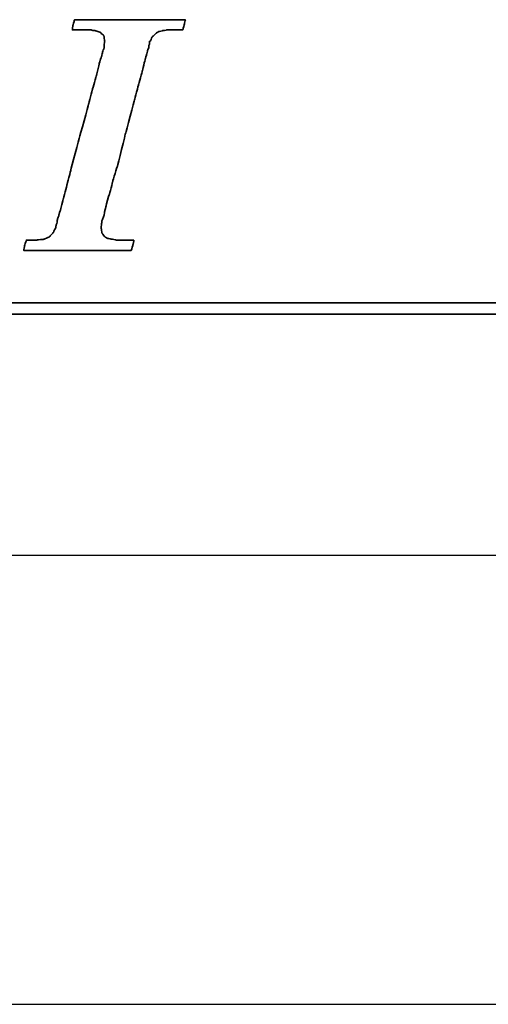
# Model space of a CAD drawing. Header units: millimetres. Extents: x -257 to 3135, y -1556 to 860.
# Tile 131 of 256: x 48 to 56, y -1004 to -986. Entities that reach past the tile are written whole.
import ezdxf
from ezdxf.lldxf.tags import DXFTag

# ---------------------------------------------------------------- set-up
doc = ezdxf.new("R2010")
doc.units = ezdxf.units.MM
doc.layers.get('0').update_dxf_attribs({"linetype": 'CONTINUOUS'})
doc.layers.add('DIM', color=4, linetype='CONTINUOUS')
doc.layers.add('layer 1', color=7, linetype='CONTINUOUS')
tags = doc.linetypes.add('DASHED', pattern=[25.72, 12.86, -12.86]).pattern_tags.tags
tags[6:7] = [DXFTag(74, 4), DXFTag(75, 0), DXFTag(340, '0'), DXFTag(46, 0.0), DXFTag(50, 0.0), DXFTag(44, 0.0), DXFTag(45, 0.0)]
tags[4:5] = [DXFTag(74, 4), DXFTag(75, 0), DXFTag(340, '0'), DXFTag(46, 0.0), DXFTag(50, 0.0), DXFTag(44, 0.0), DXFTag(45, 0.0)]

# ---------------------------------------------------------------- blocks, each defined once
blk = doc.blocks.new('TBI MOTION logo(完整正式版)')
at = {"layer": 'layer 1', "color": 22, "lineweight": 35}
for points, knots in [([(-40.59125, -7.94375), (-40.59125, -7.94375), (-40.97375, -7.94375), (-40.97375, -7.94375), (-40.97375, -7.94375), (-40.97375, -7.94375), (-41.38125, -7.94375), (-41.38125, -7.94375), (-41.38125, -7.94375), (-41.38125, -7.94375), (-41.54875, -7.94375), (-41.54875, -7.94375), (-41.54875, -7.94375), (-41.54875, -7.94375), (-41.59875, -7.94375), (-41.59875, -7.94375), (-41.59875, -7.94375), (-41.59875, -7.94375), (-41.88375, -7.94375), (-41.88375, -7.94375), (-41.88375, -7.94375), (-41.88375, -7.94375), (-41.90875, -7.91875), (-41.90875, -7.91875), (-41.90875, -7.91875), (-41.90875, -7.91875), (-42.19875, -7.87125), (-42.19875, -7.87125), (-42.19875, -7.87125), (-42.19875, -7.87125), (-42.43875, -7.82375), (-42.43875, -7.82375), (-42.43875, -7.82375), (-42.43875, -7.82375), (-42.45875, -7.82375), (-42.45875, -7.82375), (-42.45875, -7.82375), (-42.45875, -7.82375), (-42.48625, -7.82375), (-42.48625, -7.82375), (-42.48625, -7.82375), (-42.48625, -7.82375), (-42.67625, -7.72375), (-42.67625, -7.72375), (-42.67625, -7.72375), (-42.67625, -7.72375), (-42.70125, -7.70375), (-42.70125, -7.70375), (-42.70125, -7.70375), (-42.70125, -7.70375), (-42.72375, -7.67875), (-42.72375, -7.67875), (-42.72375, -7.67875), (-42.72375, -7.67875), (-42.86875, -7.48875), (-42.86875, -7.48875), (-42.86875, -7.48875), (-42.86875, -7.48875), (-42.89375, -7.43875), (-42.89375, -7.43875), (-42.89375, -7.43875), (-42.89375, -7.43875), (-42.91875, -7.38875), (-42.91875, -7.38875), (-42.91875, -7.38875), (-42.91875, -7.38875), (-42.93875, -7.12875), (-42.93875, -7.12875), (-42.93875, -7.12875), (-42.93875, -7.12875), (-42.96375, -7.10375), (-42.96375, -7.10375), (-42.96375, -7.10375), (-42.96375, -7.10375), (-42.96375, -7.05375), (-42.96375, -7.05375), (-42.96375, -7.05375), (-42.96375, -7.05375), (-42.96375, -7.00875), (-42.96375, -7.00875), (-42.96375, -7.00875), (-42.96375, -7.00875), (-42.91875, -6.69625), (-42.91875, -6.69625), (-42.91875, -6.69625), (-42.91875, -6.69625), (-42.91875, -6.62375), (-42.91875, -6.62375), (-42.91875, -6.62375), (-42.91875, -6.62375), (-42.91875, -6.59625), (-42.91875, -6.59625), (-42.91875, -6.59625), (-42.91875, -6.59625), (-42.91875, -6.57375), (-42.91875, -6.57375), (-42.91875, -6.57375), (-42.91875, -6.57375), (-42.91875, -6.52875), (-42.91875, -6.52875), (-42.91875, -6.52875), (-42.91875, -6.52875), (-42.89375, -6.50375), (-42.89375, -6.50375), (-42.89375, -6.50375), (-42.89375, -6.50375), (-42.84375, -6.38375), (-42.84375, -6.38375), (-42.84375, -6.38375), (-42.84375, -6.38375), (-42.84375, -6.35875), (-42.84375, -6.35875), (-42.84375, -6.35875), (-42.84375, -6.35875), (-42.74625, -6.14375), (-42.74625, -6.14375), (-42.74625, -6.14375), (-42.74625, -6.14375), (-42.70125, -5.85375), (-42.70125, -5.85375), (-42.70125, -5.85375), (-42.70125, -5.85375), (-42.60375, -5.47125), (-42.60375, -5.47125), (-42.60375, -5.47125), (-42.60375, -5.47125), (-42.60375, -5.44875), (-42.60375, -5.44875), (-42.60375, -5.44875), (-42.60375, -5.44875), (-42.38875, -4.67875), (-42.38875, -4.67875), (-42.38875, -4.67875), (-42.38875, -4.67875), (-42.36375, -4.65375), (-42.36375, -4.65375), (-42.36375, -4.65375), (-42.36375, -4.65375), (-42.12375, -3.69625), (-42.12375, -3.69625), (-42.12375, -3.69625), (-42.12375, -3.69625), (-42.12375, -3.67374), (-42.12375, -3.67374), (-42.12375, -3.67374), (-42.12375, -3.67374), (-41.78875, -2.59374), (-41.78875, -2.59374), (-41.78875, -2.59374), (-41.78875, -2.59374), (-41.18875, -0.19375), (-41.18875, -0.19375), (-41.18875, -0.19375), (-41.18875, -0.19375), (-40.54375, 2.20624), (-40.54375, 2.20624), (-40.54375, 2.20624), (-40.54375, 2.20624), (-40.25375, 3.30875), (-40.25375, 3.30875), (-40.25375, 3.30875), (-40.25375, 3.30875), (-39.98875, 4.27125), (-39.98875, 4.27125), (-39.98875, 4.27125), (-39.98875, 4.27125), (-39.77375, 5.13125), (-39.77375, 5.13125), (-39.77375, 5.13125), (-39.77375, 5.13125), (-39.67875, 5.47125), (-39.67875, 5.47125), (-39.67875, 5.47125), (-39.67875, 5.47125), (-39.60375, 5.75625), (-39.60375, 5.75625), (-39.60375, 5.75625), (-39.60375, 5.75625), (-39.60375, 5.78125), (-39.60375, 5.78125), (-39.60375, 5.78125), (-39.60375, 5.78125), (-39.50875, 5.97125), (-39.50875, 5.97125), (-39.50875, 5.97125), (-39.50875, 5.97125), (-39.50875, 6.13875), (-39.50875, 6.13875), (-39.50875, 6.13875), (-39.50875, 6.13875), (-39.48625, 6.16625), (-39.48625, 6.16625), (-39.48625, 6.16625), (-39.48625, 6.16625), (-39.46125, 6.28625), (-39.46125, 6.28625), (-39.46125, 6.28625), (-39.46125, 6.28625), (-39.46125, 6.42625), (-39.46125, 6.42625), (-39.46125, 6.42625), (-39.46125, 6.42625), (-39.41375, 6.42625), (-39.41375, 6.42625), (-39.41375, 6.42625), (-39.41375, 6.42625), (-39.29375, 6.69125), (-39.29375, 6.69125), (-39.29375, 6.69125), (-39.29375, 6.69125), (-39.26875, 6.74125), (-39.26875, 6.74125), (-39.26875, 6.74125), (-39.26875, 6.74125), (-39.24375, 6.76625), (-39.24375, 6.76625), (-39.24375, 6.76625), (-39.24375, 6.76625), (-38.98375, 7.00624), (-38.98375, 7.00624), (-38.98375, 7.00624), (-38.98375, 7.00624), (-38.95625, 7.02624), (-38.95625, 7.02624), (-38.95625, 7.02624), (-38.95625, 7.02624), (-38.78875, 7.12624), (-38.78875, 7.12624), (-38.78875, 7.12624), (-38.78875, 7.12624), (-38.76375, 7.12624), (-38.76375, 7.12624), (-38.76375, 7.12624), (-38.76375, 7.12624), (-38.74375, 7.12624), (-38.74375, 7.12624), (-38.74375, 7.12624), (-38.74375, 7.12624), (-38.52875, 7.17125), (-38.52875, 7.17125), (-38.52875, 7.17125), (-38.52875, 7.17125), (-38.52875, 7.19624), (-38.52875, 7.19624), (-38.52875, 7.19624), (-38.52875, 7.19624), (-38.50375, 7.19624), (-38.50375, 7.19624), (-38.50375, 7.19624), (-38.50375, 7.19624), (-38.26125, 7.21875), (-38.26125, 7.21875), (-38.26125, 7.21875), (-38.26125, 7.21875), (-38.23875, 7.24624), (-38.23875, 7.24624), (-38.23875, 7.24624), (-38.23875, 7.24624), (-38.21625, 7.24624), (-38.21625, 7.24624), (-38.21625, 7.24624), (-38.21625, 7.24624), (-38.18875, 7.24624), (-38.18875, 7.24624), (-38.18875, 7.24624), (-38.18875, 7.24624), (-37.90375, 7.24624), (-37.90375, 7.24624), (-37.90375, 7.24624), (-37.90375, 7.24624), (-37.85375, 7.24624), (-37.85375, 7.24624), (-37.85375, 7.24624), (-37.85375, 7.24624), (-37.75875, 7.24624), (-37.75875, 7.24624), (-37.75875, 7.24624), (-37.75875, 7.24624), (-37.42375, 7.24624), (-37.42375, 7.24624), (-37.42375, 7.24624), (-37.42375, 7.24624), (-37.08875, 7.24624), (-37.08875, 7.24624), (-37.08875, 7.24624), (-37.08875, 7.24624), (-37.06375, 7.24624), (-37.06375, 7.24624), (-37.06375, 7.24624), (-37.06375, 7.24624), (-37.06375, 7.26624), (-37.06375, 7.26624), (-37.06375, 7.26624), (-37.06375, 7.26624), (-37.03875, 7.29125), (-37.03875, 7.29125), (-37.03875, 7.29125), (-37.03875, 7.29125), (-37.03875, 7.31625), (-37.03875, 7.31625), (-37.03875, 7.31625), (-37.03875, 7.31625), (-36.94125, 7.67625), (-36.94125, 7.67625), (-36.94125, 7.67625), (-36.94125, 7.67625), (-36.86875, 7.98625), (-36.86875, 7.98625), (-36.86875, 7.98625), (-36.86875, 7.98625), (-36.98875, 7.98625), (-36.98875, 7.98625), (-36.98875, 7.98625), (-36.98875, 7.98625), (-37.42375, 7.98625), (-37.42375, 7.98625), (-37.42375, 7.98625), (-37.42375, 7.98625), (-37.94875, 7.98625), (-37.94875, 7.98625), (-37.94875, 7.98625), (-37.94875, 7.98625), (-38.57375, 7.98625), (-38.57375, 7.98625), (-38.57375, 7.98625), (-38.57375, 7.98625), (-39.29375, 7.98625), (-39.29375, 7.98625), (-39.29375, 7.98625), (-39.29375, 7.98625), (-40.82875, 7.98625), (-40.82875, 7.98625), (-40.82875, 7.98625), (-40.82875, 7.98625), (-42.36375, 7.98625), (-42.36375, 7.98625), (-42.36375, 7.98625), (-42.36375, 7.98625), (-43.08375, 7.98625), (-43.08375, 7.98625), (-43.08375, 7.98625), (-43.08375, 7.98625), (-43.70875, 7.98625), (-43.70875, 7.98625), (-43.70875, 7.98625), (-43.70875, 7.98625), (-44.23375, 7.98625), (-44.23375, 7.98625), (-44.23375, 7.98625), (-44.23375, 7.98625), (-44.66875, 7.98625), (-44.66875, 7.98625), (-44.66875, 7.98625), (-44.66875, 7.98625), (-44.88375, 7.98625), (-44.88375, 7.98625), (-44.88375, 7.98625), (-44.88375, 7.98625), (-44.90875, 7.94125), (-44.90875, 7.94125), (-44.90875, 7.94125), (-44.90875, 7.94125), (-44.90875, 7.91625), (-44.90875, 7.91625), (-44.90875, 7.91625), (-44.90875, 7.91625), (-45.00375, 7.55625), (-45.00375, 7.55625), (-45.00375, 7.55625), (-45.00375, 7.55625), (-45.05375, 7.24624), (-45.05375, 7.24624), (-45.05375, 7.24624), (-45.05375, 7.24624), (-44.61875, 7.24624), (-44.61875, 7.24624), (-44.61875, 7.24624), (-44.61875, 7.24624), (-44.11375, 7.24624), (-44.11375, 7.24624), (-44.11375, 7.24624), (-44.11375, 7.24624), (-43.99375, 7.24624), (-43.99375, 7.24624), (-43.99375, 7.24624), (-43.99375, 7.24624), (-43.94625, 7.24624), (-43.94625, 7.24624), (-43.94625, 7.24624), (-43.94625, 7.24624), (-43.92374, 7.24624), (-43.92374, 7.24624), (-43.92374, 7.24624), (-43.92374, 7.24624), (-43.65875, 7.24624), (-43.65875, 7.24624), (-43.65875, 7.24624), (-43.65875, 7.24624), (-43.63875, 7.21875), (-43.63875, 7.21875), (-43.63875, 7.21875), (-43.63875, 7.21875), (-43.46875, 7.19624), (-43.46875, 7.19624), (-43.46875, 7.19624), (-43.46875, 7.19624), (-43.39875, 7.19624), (-43.39875, 7.19624), (-43.39875, 7.19624), (-43.39875, 7.19624), (-43.37125, 7.17125), (-43.37125, 7.17125), (-43.37125, 7.17125), (-43.37125, 7.17125), (-43.34875, 7.17125), (-43.34875, 7.17125), (-43.34875, 7.17125), (-43.34875, 7.17125), (-43.20375, 7.12624), (-43.20375, 7.12624), (-43.20375, 7.12624), (-43.20375, 7.12624), (-43.05875, 7.07624), (-43.05875, 7.07624), (-43.05875, 7.07624), (-43.05875, 7.07624), (-43.01375, 7.07624), (-43.01375, 7.07624), (-43.01375, 7.07624), (-43.01375, 7.07624), (-42.98875, 7.02624), (-42.98875, 7.02624), (-42.98875, 7.02624), (-42.98875, 7.02624), (-42.79875, 6.86125), (-42.79875, 6.86125), (-42.79875, 6.86125), (-42.79875, 6.86125), (-42.77375, 6.81125), (-42.77375, 6.81125), (-42.77375, 6.81125), (-42.77375, 6.81125), (-42.74625, 6.76625), (-42.74625, 6.76625), (-42.74625, 6.76625), (-42.74625, 6.76625), (-42.72375, 6.47625), (-42.72375, 6.47625), (-42.72375, 6.47625), (-42.72375, 6.47625), (-42.70125, 6.45124), (-42.70125, 6.45124), (-42.70125, 6.45124), (-42.70125, 6.45124), (-42.70125, 6.42625), (-42.70125, 6.42625), (-42.70125, 6.42625), (-42.70125, 6.42625), (-42.72375, 6.40625), (-42.72375, 6.40625), (-42.72375, 6.40625), (-42.72375, 6.40625), (-42.74625, 5.97125), (-42.74625, 5.97125), (-42.74625, 5.97125), (-42.74625, 5.97125), (-42.74625, 5.94625), (-42.74625, 5.94625), (-42.74625, 5.94625), (-42.74625, 5.94625), (-42.74625, 5.92625), (-42.74625, 5.92625), (-42.74625, 5.92625), (-42.74625, 5.92625), (-42.77375, 5.87625), (-42.77375, 5.87625), (-42.77375, 5.87625), (-42.77375, 5.87625), (-42.81875, 5.80625), (-42.81875, 5.80625), (-42.81875, 5.80625), (-42.81875, 5.80625), (-42.86875, 5.63625), (-42.86875, 5.63625), (-42.86875, 5.63625), (-42.86875, 5.63625), (-42.91875, 5.39625), (-42.91875, 5.39625), (-42.91875, 5.39625), (-42.91875, 5.39625), (-42.91875, 5.37124), (-42.91875, 5.37124), (-42.91875, 5.37124), (-42.91875, 5.37124), (-43.01375, 5.10874), (-43.01375, 5.10874), (-43.01375, 5.10874), (-43.01375, 5.10874), (-43.10875, 4.77124), (-43.10875, 4.77124), (-43.10875, 4.77124), (-43.10875, 4.77124), (-43.29875, 3.95625), (-43.29875, 3.95625), (-43.29875, 3.95625), (-43.29875, 3.95625), (-43.58875, 2.95125), (-43.58875, 2.95125), (-43.58875, 2.95125), (-43.58875, 2.95125), (-43.87375, 1.87125), (-43.87375, 1.87125), (-43.87375, 1.87125), (-43.87375, 1.87125), (-44.52625, -0.50374), (-44.52625, -0.50374), (-44.52625, -0.50374), (-44.52625, -0.50374), (-45.14875, -2.85375), (-45.14875, -2.85375), (-45.14875, -2.85375), (-45.14875, -2.85375), (-45.43375, -3.95875), (-45.43375, -3.95875), (-45.43375, -3.95875), (-45.43375, -3.95875), (-45.69875, -4.96875), (-45.69875, -4.96875), (-45.69875, -4.96875), (-45.69875, -4.96875), (-45.91375, -5.78375), (-45.91375, -5.78375), (-45.91375, -5.78375), (-45.91375, -5.78375), (-46.01375, -6.11875), (-46.01375, -6.11875), (-46.01375, -6.11875), (-46.01375, -6.11875), (-46.01375, -6.14375), (-46.01375, -6.14375), (-46.01375, -6.14375), (-46.01375, -6.14375), (-46.10875, -6.40875), (-46.10875, -6.40875), (-46.10875, -6.40875), (-46.10875, -6.40875), (-46.15375, -6.64875), (-46.15375, -6.64875), (-46.15375, -6.64875), (-46.15375, -6.64875), (-46.20375, -6.83875), (-46.20375, -6.83875), (-46.20375, -6.83875), (-46.20375, -6.83875), (-46.22875, -6.93375), (-46.22875, -6.93375), (-46.22875, -6.93375), (-46.22875, -6.93375), (-46.22875, -7.07875), (-46.22875, -7.07875), (-46.22875, -7.07875), (-46.22875, -7.07875), (-46.27375, -7.07875), (-46.27375, -7.07875), (-46.27375, -7.07875), (-46.27375, -7.07875), (-46.39375, -7.34375), (-46.39375, -7.34375), (-46.39375, -7.34375), (-46.39375, -7.34375), (-46.39375, -7.36875), (-46.39375, -7.36875), (-46.39375, -7.36875), (-46.39375, -7.36875), (-46.42125, -7.38875), (-46.42125, -7.38875), (-46.42125, -7.38875), (-46.42125, -7.38875), (-46.68375, -7.67875), (-46.68375, -7.67875), (-46.68375, -7.67875), (-46.68375, -7.67875), (-46.70875, -7.70375), (-46.70875, -7.70375), (-46.70875, -7.70375), (-46.70875, -7.70375), (-46.75375, -7.72375), (-46.75375, -7.72375), (-46.75375, -7.72375), (-46.75375, -7.72375), (-47.08875, -7.87125), (-47.08875, -7.87125), (-47.08875, -7.87125), (-47.08875, -7.87125), (-47.11625, -7.87125), (-47.11625, -7.87125), (-47.11625, -7.87125), (-47.11625, -7.87125), (-47.13875, -7.89375), (-47.13875, -7.89375), (-47.13875, -7.89375), (-47.13875, -7.89375), (-47.56875, -7.91875), (-47.56875, -7.91875), (-47.56875, -7.91875), (-47.56875, -7.91875), (-47.59625, -7.94375), (-47.59625, -7.94375), (-47.59625, -7.94375), (-47.59625, -7.94375), (-47.64375, -7.94375), (-47.64375, -7.94375), (-47.64375, -7.94375), (-47.64375, -7.94375), (-47.73625, -7.94375), (-47.73625, -7.94375), (-47.73625, -7.94375), (-47.73625, -7.94375), (-48.07375, -7.94375), (-48.07375, -7.94375), (-48.07375, -7.94375), (-48.07375, -7.94375), (-48.36125, -7.94375), (-48.36125, -7.94375), (-48.36125, -7.94375), (-48.36125, -7.94375), (-48.36125, -7.96625), (-48.36125, -7.96625), (-48.36125, -7.96625), (-48.36125, -7.96625), (-48.36125, -7.99125), (-48.36125, -7.99125), (-48.36125, -7.99125), (-48.36125, -7.99125), (-48.38875, -8.01375), (-48.38875, -8.01375), (-48.38875, -8.01375), (-48.38875, -8.01375), (-48.50875, -8.34875), (-48.50875, -8.34875), (-48.50875, -8.34875), (-48.50875, -8.34875), (-48.55375, -8.68625), (-48.55375, -8.68625), (-48.55375, -8.68625), (-48.55375, -8.68625), (-48.45875, -8.68625), (-48.45875, -8.68625), (-48.45875, -8.68625), (-48.45875, -8.68625), (-48.07375, -8.68625), (-48.07375, -8.68625), (-48.07375, -8.68625), (-48.07375, -8.68625), (-47.52375, -8.68625), (-47.52375, -8.68625), (-47.52375, -8.68625), (-47.52375, -8.68625), (-46.92375, -8.68625), (-46.92375, -8.68625), (-46.92375, -8.68625), (-46.92375, -8.68625), (-46.25375, -8.68625), (-46.25375, -8.68625), (-46.25375, -8.68625), (-46.25375, -8.68625), (-46.20375, -8.68625), (-46.20375, -8.68625), (-46.20375, -8.68625), (-46.20375, -8.68625), (-44.71375, -8.68625), (-44.71375, -8.68625), (-44.71375, -8.68625), (-44.71375, -8.68625), (-43.22875, -8.68625), (-43.22875, -8.68625), (-43.22875, -8.68625), (-43.22875, -8.68625), (-42.55875, -8.68625), (-42.55875, -8.68625), (-42.55875, -8.68625), (-42.55875, -8.68625), (-42.50875, -8.68625), (-42.50875, -8.68625), (-42.50875, -8.68625), (-42.50875, -8.68625), (-41.93375, -8.68625), (-41.93375, -8.68625), (-41.93375, -8.68625), (-41.93375, -8.68625), (-41.38125, -8.68625), (-41.38125, -8.68625), (-41.38125, -8.68625), (-41.38125, -8.68625), (-40.97375, -8.68625), (-40.97375, -8.68625), (-40.97375, -8.68625), (-40.97375, -8.68625), (-40.78125, -8.68625), (-40.78125, -8.68625), (-40.78125, -8.68625), (-40.78125, -8.68625), (-40.78125, -8.63875), (-40.78125, -8.63875), (-40.78125, -8.63875), (-40.78125, -8.63875), (-40.75875, -8.63875), (-40.75875, -8.63875), (-40.75875, -8.63875), (-40.75875, -8.63875), (-40.66375, -8.27875), (-40.66375, -8.27875), (-40.66375, -8.27875), (-40.66375, -8.27875), (-40.59125, -7.94375), (-40.59125, -7.94375)], [0, 0, 0, 0, 0.00558659, 0.00558659, 0.00558659, 0.0055866, 0.01117318, 0.01117318, 0.01117318, 0.01117319, 0.01675978, 0.01675978, 0.01675978, 0.01675979, 0.02234637, 0.02234637, 0.02234637, 0.02234638, 0.02793296, 0.02793296, 0.02793296, 0.02793297, 0.03351955, 0.03351955, 0.03351955, 0.03351956, 0.03910615, 0.03910615, 0.03910615, 0.03910616, 0.04469274, 0.04469274, 0.04469274, 0.04469275, 0.05027933, 0.05027933, 0.05027933, 0.05027934, 0.05586592, 0.05586592, 0.05586592, 0.05586593, 0.06145251, 0.06145251, 0.06145251, 0.06145252, 0.06703911, 0.06703911, 0.06703911, 0.06703912, 0.0726257, 0.0726257, 0.0726257, 0.07262571, 0.07821229, 0.07821229, 0.07821229, 0.0782123, 0.08379888, 0.08379888, 0.08379888, 0.08379889, 0.08938547, 0.08938547, 0.08938547, 0.08938548, 0.09497207, 0.09497207, 0.09497207, 0.09497208, 0.10055866, 0.10055866, 0.10055866, 0.10055867, 0.10614525, 0.10614525, 0.10614525, 0.10614526, 0.11173184, 0.11173184, 0.11173184, 0.11173185, 0.11731844, 0.11731844, 0.11731844, 0.11731845, 0.12290503, 0.12290503, 0.12290503, 0.12290504, 0.12849162, 0.12849162, 0.12849162, 0.12849163, 0.13407821, 0.13407821, 0.13407821, 0.13407822, 0.1396648, 0.1396648, 0.1396648, 0.13966481, 0.1452514, 0.1452514, 0.1452514, 0.14525141, 0.15083799, 0.15083799, 0.15083799, 0.150838, 0.15642458, 0.15642458, 0.15642458, 0.15642459, 0.16201117, 0.16201117, 0.16201117, 0.16201118, 0.16759777, 0.16759777, 0.16759777, 0.16759778, 0.17318436, 0.17318436, 0.17318436, 0.17318437, 0.17877095, 0.17877095, 0.17877095, 0.17877096, 0.18435754, 0.18435754, 0.18435754, 0.18435755, 0.18994413, 0.18994413, 0.18994413, 0.18994414, 0.19553073, 0.19553073, 0.19553073, 0.19553074, 0.20111732, 0.20111732, 0.20111732, 0.20111733, 0.20670391, 0.20670391, 0.20670391, 0.20670392, 0.2122905, 0.2122905, 0.2122905, 0.21229051, 0.21787709, 0.21787709, 0.21787709, 0.2178771, 0.22346369, 0.22346369, 0.22346369, 0.2234637, 0.22905028, 0.22905028, 0.22905028, 0.22905029, 0.23463687, 0.23463687, 0.23463687, 0.23463688, 0.24022346, 0.24022346, 0.24022346, 0.24022347, 0.24581006, 0.24581006, 0.24581006, 0.24581007, 0.25139665, 0.25139665, 0.25139665, 0.25139666, 0.25698324, 0.25698324, 0.25698324, 0.25698325, 0.26256983, 0.26256983, 0.26256983, 0.26256984, 0.26815642, 0.26815642, 0.26815642, 0.26815643, 0.27374302, 0.27374302, 0.27374302, 0.27374303, 0.27932961, 0.27932961, 0.27932961, 0.27932962, 0.2849162, 0.2849162, 0.2849162, 0.28491621, 0.29050279, 0.29050279, 0.29050279, 0.2905028, 0.29608939, 0.29608939, 0.29608939, 0.2960894, 0.30167598, 0.30167598, 0.30167598, 0.30167599, 0.30726257, 0.30726257, 0.30726257, 0.30726258, 0.31284916, 0.31284916, 0.31284916, 0.31284917, 0.31843575, 0.31843575, 0.31843575, 0.31843576, 0.32402235, 0.32402235, 0.32402235, 0.32402236, 0.32960894, 0.32960894, 0.32960894, 0.32960895, 0.33519553, 0.33519553, 0.33519553, 0.33519554, 0.34078212, 0.34078212, 0.34078212, 0.34078213, 0.34636872, 0.34636872, 0.34636872, 0.34636873, 0.35195531, 0.35195531, 0.35195531, 0.35195532, 0.3575419, 0.3575419, 0.3575419, 0.35754191, 0.36312849, 0.36312849, 0.36312849, 0.3631285, 0.36871508, 0.36871508, 0.36871508, 0.36871509, 0.37430168, 0.37430168, 0.37430168, 0.37430169, 0.37988827, 0.37988827, 0.37988827, 0.37988828, 0.38547486, 0.38547486, 0.38547486, 0.38547487, 0.39106145, 0.39106145, 0.39106145, 0.39106146, 0.39664804, 0.39664804, 0.39664804, 0.39664805, 0.40223464, 0.40223464, 0.40223464, 0.40223465, 0.40782123, 0.40782123, 0.40782123, 0.40782124, 0.41340782, 0.41340782, 0.41340782, 0.41340783, 0.41899441, 0.41899441, 0.41899441, 0.41899442, 0.42458101, 0.42458101, 0.42458101, 0.42458102, 0.4301676, 0.4301676, 0.4301676, 0.43016761, 0.43575419, 0.43575419, 0.43575419, 0.4357542, 0.44134078, 0.44134078, 0.44134078, 0.44134079, 0.44692737, 0.44692737, 0.44692737, 0.44692738, 0.45251397, 0.45251397, 0.45251397, 0.45251398, 0.45810056, 0.45810056, 0.45810056, 0.45810057, 0.46368715, 0.46368715, 0.46368715, 0.46368716, 0.46927374, 0.46927374, 0.46927374, 0.46927375, 0.47486034, 0.47486034, 0.47486034, 0.47486035, 0.48044693, 0.48044693, 0.48044693, 0.48044694, 0.48603352, 0.48603352, 0.48603352, 0.48603353, 0.49162011, 0.49162011, 0.49162011, 0.49162012, 0.4972067, 0.4972067, 0.4972067, 0.49720671, 0.5027933, 0.5027933, 0.5027933, 0.50279331, 0.50837989, 0.50837989, 0.50837989, 0.5083799, 0.51396648, 0.51396648, 0.51396648, 0.51396649, 0.51955307, 0.51955307, 0.51955307, 0.51955308, 0.52513966, 0.52513966, 0.52513966, 0.52513967, 0.53072626, 0.53072626, 0.53072626, 0.53072627, 0.53631285, 0.53631285, 0.53631285, 0.53631286, 0.54189944, 0.54189944, 0.54189944, 0.54189945, 0.54748603, 0.54748603, 0.54748603, 0.54748604, 0.55307263, 0.55307263, 0.55307263, 0.55307264, 0.55865922, 0.55865922, 0.55865922, 0.55865923, 0.56424581, 0.56424581, 0.56424581, 0.56424582, 0.5698324, 0.5698324, 0.5698324, 0.56983241, 0.57541899, 0.57541899, 0.57541899, 0.575419, 0.58100559, 0.58100559, 0.58100559, 0.5810056, 0.58659218, 0.58659218, 0.58659218, 0.58659219, 0.59217877, 0.59217877, 0.59217877, 0.59217878, 0.59776536, 0.59776536, 0.59776536, 0.59776537, 0.60335196, 0.60335196, 0.60335196, 0.60335197, 0.60893855, 0.60893855, 0.60893855, 0.60893856, 0.61452514, 0.61452514, 0.61452514, 0.61452515, 0.62011173, 0.62011173, 0.62011173, 0.62011174, 0.62569832, 0.62569832, 0.62569832, 0.62569833, 0.63128492, 0.63128492, 0.63128492, 0.63128493, 0.63687151, 0.63687151, 0.63687151, 0.63687152, 0.6424581, 0.6424581, 0.6424581, 0.64245811, 0.64804469, 0.64804469, 0.64804469, 0.6480447, 0.65363128, 0.65363128, 0.65363128, 0.65363129, 0.65921788, 0.65921788, 0.65921788, 0.65921789, 0.66480447, 0.66480447, 0.66480447, 0.66480448, 0.67039106, 0.67039106, 0.67039106, 0.67039107, 0.67597765, 0.67597765, 0.67597765, 0.67597766, 0.68156425, 0.68156425, 0.68156425, 0.68156426, 0.68715084, 0.68715084, 0.68715084, 0.68715085, 0.69273743, 0.69273743, 0.69273743, 0.69273744, 0.69832402, 0.69832402, 0.69832402, 0.69832403, 0.70391061, 0.70391061, 0.70391061, 0.70391062, 0.70949721, 0.70949721, 0.70949721, 0.70949722, 0.7150838, 0.7150838, 0.7150838, 0.71508381, 0.72067039, 0.72067039, 0.72067039, 0.7206704, 0.72625698, 0.72625698, 0.72625698, 0.72625699, 0.73184358, 0.73184358, 0.73184358, 0.73184359, 0.73743017, 0.73743017, 0.73743017, 0.73743018, 0.74301676, 0.74301676, 0.74301676, 0.74301677, 0.74860335, 0.74860335, 0.74860335, 0.74860336, 0.75418994, 0.75418994, 0.75418994, 0.75418995, 0.75977654, 0.75977654, 0.75977654, 0.75977655, 0.76536313, 0.76536313, 0.76536313, 0.76536314, 0.77094972, 0.77094972, 0.77094972, 0.77094973, 0.77653631, 0.77653631, 0.77653631, 0.77653632, 0.78212291, 0.78212291, 0.78212291, 0.78212292, 0.7877095, 0.7877095, 0.7877095, 0.78770951, 0.79329609, 0.79329609, 0.79329609, 0.7932961, 0.79888268, 0.79888268, 0.79888268, 0.79888269, 0.80446927, 0.80446927, 0.80446927, 0.80446928, 0.81005587, 0.81005587, 0.81005587, 0.81005588, 0.81564246, 0.81564246, 0.81564246, 0.81564247, 0.82122905, 0.82122905, 0.82122905, 0.82122906, 0.82681564, 0.82681564, 0.82681564, 0.82681565, 0.83240223, 0.83240223, 0.83240223, 0.83240224, 0.83798883, 0.83798883, 0.83798883, 0.83798884, 0.84357542, 0.84357542, 0.84357542, 0.84357543, 0.84916201, 0.84916201, 0.84916201, 0.84916202, 0.8547486, 0.8547486, 0.8547486, 0.85474861, 0.8603352, 0.8603352, 0.8603352, 0.86033521, 0.86592179, 0.86592179, 0.86592179, 0.8659218, 0.87150838, 0.87150838, 0.87150838, 0.87150839, 0.87709497, 0.87709497, 0.87709497, 0.87709498, 0.88268156, 0.88268156, 0.88268156, 0.88268157, 0.88826816, 0.88826816, 0.88826816, 0.88826817, 0.89385475, 0.89385475, 0.89385475, 0.89385476, 0.89944134, 0.89944134, 0.89944134, 0.89944135, 0.90502793, 0.90502793, 0.90502793, 0.90502794, 0.91061453, 0.91061453, 0.91061453, 0.91061454, 0.91620112, 0.91620112, 0.91620112, 0.91620113, 0.92178771, 0.92178771, 0.92178771, 0.92178772, 0.9273743, 0.9273743, 0.9273743, 0.92737431, 0.93296089, 0.93296089, 0.93296089, 0.9329609, 0.93854749, 0.93854749, 0.93854749, 0.9385475, 0.94413408, 0.94413408, 0.94413408, 0.94413409, 0.94972067, 0.94972067, 0.94972067, 0.94972068, 0.95530726, 0.95530726, 0.95530726, 0.95530727, 0.96089385, 0.96089385, 0.96089385, 0.96089386, 0.96648045, 0.96648045, 0.96648045, 0.96648046, 0.97206704, 0.97206704, 0.97206704, 0.97206705, 0.97765363, 0.97765363, 0.97765363, 0.97765364, 0.98324022, 0.98324022, 0.98324022, 0.98324023, 0.98882682, 0.98882682, 0.98882682, 0.98882683, 0.99441341, 0.99441341, 0.99441341, 0.99441342, 1, 1, 1, 1]), ([(75.90875, -9.47875), (75.90875, -9.47875), (75.90875, -12.28625), (75.90875, -12.28625), (75.90875, -12.28625), (75.90875, -12.28625), (75.90875, -12.47875), (75.90875, -12.47875), (75.90875, -12.47875), (75.90875, -12.47875), (75.71625, -12.47875), (75.71625, -12.47875), (75.71625, -12.47875), (75.71625, -12.47875), (-88.32875, -12.47875), (-88.32875, -12.47875), (-88.32875, -12.47875), (-88.32875, -12.47875), (-88.32875, -13.29375), (-88.32875, -13.29375), (-88.32875, -13.29375), (-88.32875, -13.29375), (82.89125, -13.29375), (82.89125, -13.29375), (82.89125, -13.29375), (82.89125, -13.29375), (75.90875, -9.47875), (75.90875, -9.47875)], [0, 0, 0, 0, 0.14285714, 0.14285714, 0.14285714, 0.14285715, 0.28571429, 0.28571429, 0.28571429, 0.2857143, 0.42857143, 0.42857143, 0.42857143, 0.42857144, 0.57142857, 0.57142857, 0.57142857, 0.57142858, 0.71428571, 0.71428571, 0.71428571, 0.71428572, 0.85714286, 0.85714286, 0.85714286, 0.85714287, 1, 1, 1, 1])]:
    blk.add_open_spline(points, degree=3, knots=knots, dxfattribs=at)

msp = doc.modelspace()

# ---------------------------------------------------------------- linework, layer by layer
at = {"linetype": 'DASHED', "ltscale": 0.3}
msp.add_line((368.583, -995.807), (-31.417, -995.807), dxfattribs=at)
at = {"linetype": 'Continuous'}
msp.add_line((66.285, -1003.808), (-31.417, -1003.808), dxfattribs=at)

# ---------------------------------------------------------------- block references
at = {"layer": 'DIM', "color": 7, "xscale": 0.246592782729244, "yscale": 0.246592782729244, "zscale": 0.246592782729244}
msp.add_blockref('TBI MOTION logo(完整正式版)', (60.097, -988.23), dxfattribs=at)

doc.saveas('drawing.dxf')
